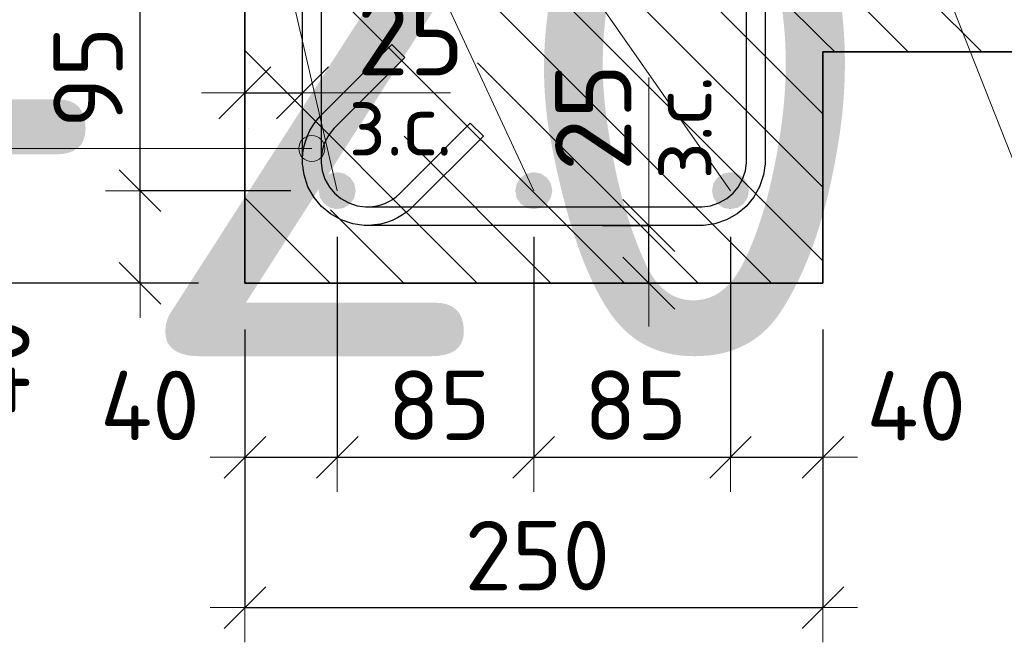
# Model space of a CAD drawing. Header units: metres. Extents: x -38 to 97, y -15 to 21.
# Tile 69 of 82: x 72.178 to 72.604, y 6.223 to 6.492. Entities that reach past the tile are written whole.
import ezdxf

# ---------------------------------------------------------------- set-up
doc = ezdxf.new("R2010")
doc.units = ezdxf.units.M
doc.header["$PDMODE"] = 65
for name, color, linetype, lineweight in [('XR$4$Арм.стержн. Хомут', 240, 'Continuous', 35), ('XR$4$Арм.стержн.горизонт. 1', 180, 'Continuous', 35), ('XR$4$Размерная линия (1)', 7, 'Continuous', 13), ('XR$4$Размерная линия_ общее', 7, 'Continuous', 13)]:
    doc.layers.add(name, color=color, linetype=linetype, lineweight=lineweight)
doc.styles.add('ISOCPEUR', font='txt')
doc.dimstyles.new('DIMSTYLE_11', dxfattribs={"dimtxt": 0.033, "dimasz": 0.0375, "dimexe": 0, "dimexo": 0, "dimgap": 0.0165, "dimtad": 2, "dimdec": 0, "dimlfac": 1000, "dimrnd": 1, "dimzin": 12, "dimdsep": 46, "dimtxsty": 'ISOCPEUR', "dimblk1": 'ALL_ML_STRICH', "dimblk2": 'ALL_ML_STRICH', "dimsah": 1, "dimcen": 0, "dimclrd": 7, "dimclre": 256, "dimclrt": 7, "dimadec": 0, "dimazin": 0, "dimtfac": 1, "dimtdec": 0, "dimtix": 1, "dimtmove": 2, "dimatfit": 3, "dimfxl": 0, "dimtvp": 1.2, "dimtzin": 0, "dimlwd": 0, "dimlwe": -3, "dimarcsym": 0})
doc.dimstyles.new('DIMSTYLE_12', dxfattribs={"dimtxt": 0.03, "dimasz": 0.03, "dimexe": 0, "dimexo": 0, "dimgap": 0.015, "dimtad": 2, "dimdec": 0, "dimlfac": 1000, "dimrnd": 1, "dimzin": 12, "dimdsep": 46, "dimtxsty": 'ISOCPEUR', "dimblk1": 'ALL_ML_STRICH', "dimblk2": 'ALL_ML_STRICH', "dimsah": 1, "dimcen": 0, "dimclrd": 7, "dimclre": 256, "dimclrt": 7, "dimadec": 0, "dimazin": 0, "dimtfac": 1, "dimtdec": 0, "dimtix": 1, "dimtmove": 2, "dimatfit": 3, "dimfxl": 0, "dimtzin": 0, "dimlwd": 0, "dimlwe": -3, "dimarcsym": 0})
doc.dimstyles.new('DIMSTYLE_13', dxfattribs={"dimtxt": 0.033, "dimasz": 0.0375, "dimexe": 0, "dimexo": 0, "dimgap": 0.0165, "dimtad": 2, "dimdec": 0, "dimlfac": 1000, "dimrnd": 1, "dimzin": 12, "dimdsep": 46, "dimtxsty": 'ISOCPEUR', "dimblk1": 'ALL_ML_STRICH', "dimblk2": 'ALL_ML_STRICH', "dimsah": 1, "dimcen": 0, "dimclrd": 7, "dimclre": 256, "dimclrt": 7, "dimadec": 0, "dimazin": 0, "dimtfac": 1, "dimtdec": 0, "dimtix": 1, "dimtmove": 2, "dimatfit": 3, "dimfxl": 0, "dimtvp": 1.2, "dimtzin": 0, "dimlwd": 0, "dimlwe": -3, "dimarcsym": 0})
doc.dimstyles.new('DIMSTYLE_14', dxfattribs={"dimtxt": 0.03, "dimasz": 0.03, "dimexe": 0, "dimexo": 0, "dimgap": 0.015, "dimtad": 2, "dimdec": 0, "dimlfac": 1000, "dimrnd": 1, "dimzin": 12, "dimdsep": 46, "dimtxsty": 'ISOCPEUR', "dimblk1": 'ALL_ML_STRICH', "dimblk2": 'ALL_ML_STRICH', "dimsah": 1, "dimcen": 0, "dimclrd": 7, "dimclre": 256, "dimclrt": 7, "dimadec": 0, "dimazin": 0, "dimtfac": 1, "dimtdec": 0, "dimtix": 1, "dimtmove": 2, "dimatfit": 3, "dimfxl": 0, "dimtzin": 0, "dimlwd": 0, "dimlwe": -3, "dimarcsym": 0})
doc.dimstyles.new('DIMSTYLE_15', dxfattribs={"dimtxt": 0.03, "dimasz": 0.03, "dimexe": 0, "dimexo": 0, "dimgap": 0.015, "dimtad": 2, "dimdec": 0, "dimlfac": 1000, "dimrnd": 1, "dimzin": 12, "dimdsep": 46, "dimtxsty": 'ISOCPEUR', "dimblk1": 'ALL_ML_STRICH', "dimblk2": 'ALL_ML_STRICH', "dimsah": 1, "dimcen": 0, "dimclrd": 7, "dimclre": 256, "dimclrt": 7, "dimadec": 0, "dimazin": 0, "dimtfac": 1, "dimtdec": 0, "dimtix": 1, "dimtmove": 2, "dimatfit": 3, "dimfxl": 0, "dimtvp": 1.2, "dimtzin": 0, "dimlwd": 0, "dimlwe": -3, "dimarcsym": 0})
doc.dimstyles.new('DIMSTYLE_16', dxfattribs={"dimtxt": 0.03, "dimasz": 0.03, "dimexe": 0, "dimexo": 0, "dimgap": 0.015, "dimtad": 2, "dimdec": 0, "dimlfac": 1000, "dimrnd": 1, "dimzin": 12, "dimdsep": 46, "dimtxsty": 'ISOCPEUR', "dimblk1": 'ALL_ML_STRICH', "dimblk2": 'ALL_ML_STRICH', "dimsah": 1, "dimcen": 0, "dimclrd": 7, "dimclre": 256, "dimclrt": 7, "dimadec": 0, "dimazin": 0, "dimtfac": 1, "dimtdec": 0, "dimtix": 1, "dimtmove": 2, "dimatfit": 3, "dimfxl": 0, "dimtvp": 1.2, "dimtzin": 0, "dimlwd": 0, "dimlwe": -3, "dimarcsym": 0})
pattern_1 = [(135, (0, 0), (-0.031819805, -0.031819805), [0.4, -0.05, 0, -0.05]), (135, (-0.01591, -0.01591), (-0.031819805, -0.031819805), [0.8, -0.1, 0.1, -0.1])]

# ---------------------------------------------------------------- blocks, each defined once
blk = doc.blocks.new('ALL_ML_STRICH')
at = {"color": 0, "linetype": 'ByBlock', "lineweight": -2}
for p, q in [((0, -0.5), (0, 0.5)), ((-0.3, -0.3), (0.3, 0.3)), ((-1, 0), (0.5, 0))]:
    blk.add_line(p, q, dxfattribs=at)
blk = doc.blocks.new('*D476')
at = {"layer": 'DEFPOINTS', "color": 7, "linetype": 'Continuous', "lineweight": 13, "transparency": 33554687}
for p in [(72.27526, 6.46063), (72.27526, 6.42564), (72.30026, 6.42064)]:
    blk.add_point(p, dxfattribs=at)
at = {"layer": 'XR$4$Размерная линия_ общее', "color": 253, "linetype": 'Continuous', "lineweight": -2, "true_color": 0xa0a0a0, "transparency": 33554687}
for p, q in [((72.27526, 6.44564), (72.27526, 6.46063)), ((72.30026, 6.44064), (72.30026, 6.46063))]:
    blk.add_line(p, q, dxfattribs=at)
at = {"layer": 'XR$4$Размерная линия_ общее', "color": 7, "linetype": 'Continuous', "lineweight": -2, "transparency": 33554687}
blk.add_line((72.27526, 6.46063), (72.30026, 6.46063), dxfattribs=at)
at = {"layer": 'XR$4$Размерная линия_ общее', "color": 7, "linetype": 'Continuous', "lineweight": 13, "transparency": 33554687, "xscale": 0.0375, "yscale": 0.0375, "zscale": 0.0375, "rotation": 180}
blk.add_blockref('ALL_ML_STRICH', (72.27526, 6.46063), dxfattribs=at)
at = {"layer": 'XR$4$Размерная линия_ общее', "color": 7, "linetype": 'Continuous', "lineweight": 13, "transparency": 33554687, "xscale": 0.0375, "yscale": 0.0375, "zscale": 0.0375}
blk.add_blockref('ALL_ML_STRICH', (72.30026, 6.46063), dxfattribs=at)
at = {"layer": 'XR$4$Размерная линия_ общее', "color": 7, "linetype": 'Continuous', "lineweight": 13, "transparency": 33554687, "insert": (72.34699, 6.48463), "char_height": 0.033, "width": 0.066, "attachment_point": 5, "style": 'ISOCPEUR'}
blk.add_mtext('\\A1;{25}', dxfattribs=at)
at = {"layer": 'XR$4$Размерная линия_ общее', "color": 7, "linetype": 'Continuous', "lineweight": 13, "transparency": 33554687, "insert": (72.32004, 6.46042), "char_height": 0.027, "width": 0.00135, "attachment_point": 1, "line_spacing_factor": 0.60241, "style": 'ISOCPEUR'}
blk.add_mtext('з.с.', dxfattribs=at)
blk = doc.blocks.new('*D477')
at = {"layer": 'DEFPOINTS', "color": 7, "linetype": 'Continuous', "lineweight": 13, "transparency": 33554687}
for p in [(72.2753, 6.67826), (72.15496, 6.37826), (72.27526, 6.37826)]:
    blk.add_point(p, dxfattribs=at)
at = {"layer": 'XR$4$Размерная линия (1)', "color": 9, "linetype": 'Continuous', "lineweight": -2, "true_color": 0xc7c7c7, "transparency": 33554687}
for p, q in [((72.2553, 6.67826), (72.15496, 6.67826)), ((72.25526, 6.37826), (72.15496, 6.37826))]:
    blk.add_line(p, q, dxfattribs=at)
at = {"layer": 'XR$4$Размерная линия (1)', "color": 7, "linetype": 'Continuous', "lineweight": -2, "transparency": 33554687}
blk.add_line((72.15496, 6.37826), (72.15496, 6.67826), dxfattribs=at)
at = {"layer": 'XR$4$Размерная линия (1)', "color": 7, "linetype": 'Continuous', "lineweight": 13, "transparency": 33554687, "xscale": 0.03, "yscale": 0.03, "zscale": 0.03}
for p, rotation in [((72.15496, 6.67826), 90), ((72.15496, 6.37826), 270)]:
    blk.add_blockref('ALL_ML_STRICH', p, dxfattribs=dict(at, rotation=rotation))
at = {"layer": 'XR$4$Размерная линия (1)', "color": 7, "linetype": 'Continuous', "lineweight": 13, "transparency": 33554687, "insert": (72.13246, 6.52976), "char_height": 0.03, "width": 0.09, "attachment_point": 5, "rotation": 90, "style": 'ISOCPEUR'}
blk.add_mtext('\\A1;{300}', dxfattribs=at)
blk = doc.blocks.new('*D478')
at = {"layer": 'DEFPOINTS', "color": 7, "linetype": 'Continuous', "lineweight": 13, "transparency": 33554687}
for p in [(72.40997, 6.40326), (72.41497, 6.37826), (72.44996, 6.37826)]:
    blk.add_point(p, dxfattribs=at)
at = {"layer": 'XR$4$Размерная линия_ общее', "color": 253, "linetype": 'Continuous', "lineweight": -2, "true_color": 0xa0a0a0, "transparency": 33554687}
for p, q in [((72.42997, 6.40326), (72.44996, 6.40326)), ((72.43497, 6.37826), (72.44996, 6.37826))]:
    blk.add_line(p, q, dxfattribs=at)
at = {"layer": 'XR$4$Размерная линия_ общее', "color": 7, "linetype": 'Continuous', "lineweight": -2, "transparency": 33554687}
blk.add_line((72.44996, 6.37826), (72.44996, 6.40326), dxfattribs=at)
at = {"layer": 'XR$4$Размерная линия_ общее', "color": 7, "linetype": 'Continuous', "lineweight": 13, "transparency": 33554687, "xscale": 0.0375, "yscale": 0.0375, "zscale": 0.0375}
for p, rotation in [((72.44996, 6.40326), 90), ((72.44996, 6.37826), 270)]:
    blk.add_blockref('ALL_ML_STRICH', p, dxfattribs=dict(at, rotation=rotation))
at = {"layer": 'XR$4$Размерная линия_ общее', "color": 7, "linetype": 'Continuous', "lineweight": 13, "transparency": 33554687, "insert": (72.45016, 6.42304), "char_height": 0.027, "width": 0.00135, "attachment_point": 1, "rotation": 90, "line_spacing_factor": 0.60241, "style": 'ISOCPEUR'}
blk.add_mtext('з.с.', dxfattribs=at)
at = {"layer": 'XR$4$Размерная линия_ общее', "color": 7, "linetype": 'Continuous', "lineweight": 13, "transparency": 33554687, "insert": (72.42596, 6.44998), "char_height": 0.033, "width": 0.066, "attachment_point": 5, "rotation": 90, "style": 'ISOCPEUR'}
blk.add_mtext('\\A1;{25}', dxfattribs=at)
blk = doc.blocks.new('*D479')
at = {"layer": 'DEFPOINTS', "color": 7, "linetype": 'Continuous', "lineweight": 13, "transparency": 33554687}
for p in [(72.2753, 6.37826), (72.52526, 6.37826), (72.2753, 6.23802)]:
    blk.add_point(p, dxfattribs=at)
at = {"layer": 'XR$4$Размерная линия (1)', "color": 9, "linetype": 'Continuous', "lineweight": -2, "true_color": 0xc7c7c7, "transparency": 33554687}
for p, q in [((72.2753, 6.35826), (72.2753, 6.23802)), ((72.52526, 6.35826), (72.52526, 6.23802))]:
    blk.add_line(p, q, dxfattribs=at)
at = {"layer": 'XR$4$Размерная линия (1)', "color": 7, "linetype": 'Continuous', "lineweight": -2, "transparency": 33554687}
blk.add_line((72.2753, 6.23802), (72.52526, 6.23802), dxfattribs=at)
at = {"layer": 'XR$4$Размерная линия (1)', "color": 7, "linetype": 'Continuous', "lineweight": 13, "transparency": 33554687, "xscale": 0.03, "yscale": 0.03, "zscale": 0.03, "rotation": 180}
blk.add_blockref('ALL_ML_STRICH', (72.2753, 6.23802), dxfattribs=at)
at = {"layer": 'XR$4$Размерная линия (1)', "color": 7, "linetype": 'Continuous', "lineweight": 13, "transparency": 33554687, "xscale": 0.03, "yscale": 0.03, "zscale": 0.03}
blk.add_blockref('ALL_ML_STRICH', (72.52526, 6.23802), dxfattribs=at)
at = {"layer": 'XR$4$Размерная линия (1)', "color": 7, "linetype": 'Continuous', "lineweight": 13, "transparency": 33554687, "insert": (72.40178, 6.26052), "char_height": 0.03, "width": 0.09, "attachment_point": 5, "style": 'ISOCPEUR'}
blk.add_mtext('\\A1;{250}', dxfattribs=at)
blk = doc.blocks.new('*D481')
at = {"layer": 'DEFPOINTS', "color": 7, "linetype": 'Continuous', "lineweight": 13, "transparency": 33554687}
for p in [(72.31523, 6.41826), (72.2753, 6.37826), (72.2753, 6.30302)]:
    blk.add_point(p, dxfattribs=at)
at = {"layer": 'XR$4$Размерная линия (1)', "color": 9, "linetype": 'Continuous', "lineweight": -2, "true_color": 0xc7c7c7, "transparency": 33554687}
for p, q in [((72.31523, 6.39826), (72.31523, 6.30302)), ((72.2753, 6.35826), (72.2753, 6.30302))]:
    blk.add_line(p, q, dxfattribs=at)
at = {"layer": 'XR$4$Размерная линия (1)', "color": 7, "linetype": 'Continuous', "lineweight": -2, "transparency": 33554687}
blk.add_line((72.2753, 6.30302), (72.31523, 6.30302), dxfattribs=at)
at = {"layer": 'XR$4$Размерная линия (1)', "color": 7, "linetype": 'Continuous', "lineweight": 13, "transparency": 33554687, "xscale": 0.03, "yscale": 0.03, "zscale": 0.03, "rotation": 180}
blk.add_blockref('ALL_ML_STRICH', (72.2753, 6.30302), dxfattribs=at)
at = {"layer": 'XR$4$Размерная линия (1)', "color": 7, "linetype": 'Continuous', "lineweight": 13, "transparency": 33554687, "xscale": 0.03, "yscale": 0.03, "zscale": 0.03}
blk.add_blockref('ALL_ML_STRICH', (72.31523, 6.30302), dxfattribs=at)
at = {"layer": 'XR$4$Размерная линия (1)', "color": 7, "linetype": 'Continuous', "lineweight": 13, "transparency": 33554687, "insert": (72.23422, 6.32541), "char_height": 0.03, "width": 0.06, "attachment_point": 5, "style": 'ISOCPEUR'}
blk.add_mtext('\\A1;{40}', dxfattribs=at)
blk = doc.blocks.new('*D482')
at = {"layer": 'DEFPOINTS', "color": 7, "linetype": 'Continuous', "lineweight": 13, "transparency": 33554687}
for p in [(72.31523, 6.41826), (72.40023, 6.41826), (72.31523, 6.30302)]:
    blk.add_point(p, dxfattribs=at)
at = {"layer": 'XR$4$Размерная линия (1)', "color": 9, "linetype": 'Continuous', "lineweight": -2, "true_color": 0xc7c7c7, "transparency": 33554687}
for p, q in [((72.31523, 6.39826), (72.31523, 6.30302)), ((72.40023, 6.39826), (72.40023, 6.30302))]:
    blk.add_line(p, q, dxfattribs=at)
at = {"layer": 'XR$4$Размерная линия (1)', "color": 7, "linetype": 'Continuous', "lineweight": -2, "transparency": 33554687}
blk.add_line((72.31523, 6.30302), (72.40023, 6.30302), dxfattribs=at)
at = {"layer": 'XR$4$Размерная линия (1)', "color": 7, "linetype": 'Continuous', "lineweight": 13, "transparency": 33554687, "xscale": 0.03, "yscale": 0.03, "zscale": 0.03, "rotation": 180}
blk.add_blockref('ALL_ML_STRICH', (72.31523, 6.30302), dxfattribs=at)
at = {"layer": 'XR$4$Размерная линия (1)', "color": 7, "linetype": 'Continuous', "lineweight": 13, "transparency": 33554687, "xscale": 0.03, "yscale": 0.03, "zscale": 0.03}
blk.add_blockref('ALL_ML_STRICH', (72.40023, 6.30302), dxfattribs=at)
at = {"layer": 'XR$4$Размерная линия (1)', "color": 7, "linetype": 'Continuous', "lineweight": 13, "transparency": 33554687, "insert": (72.35923, 6.32552), "char_height": 0.03, "width": 0.06, "attachment_point": 5, "style": 'ISOCPEUR'}
blk.add_mtext('\\A1;{85}', dxfattribs=at)
blk = doc.blocks.new('*D483')
at = {"layer": 'DEFPOINTS', "color": 7, "linetype": 'Continuous', "lineweight": 13, "transparency": 33554687}
for p in [(72.40023, 6.41826), (72.4853, 6.41826), (72.40023, 6.30302)]:
    blk.add_point(p, dxfattribs=at)
at = {"layer": 'XR$4$Размерная линия (1)', "color": 9, "linetype": 'Continuous', "lineweight": -2, "true_color": 0xc7c7c7, "transparency": 33554687}
for p, q in [((72.40023, 6.39826), (72.40023, 6.30302)), ((72.4853, 6.39826), (72.4853, 6.30302))]:
    blk.add_line(p, q, dxfattribs=at)
at = {"layer": 'XR$4$Размерная линия (1)', "color": 7, "linetype": 'Continuous', "lineweight": -2, "transparency": 33554687}
blk.add_line((72.40023, 6.30302), (72.4853, 6.30302), dxfattribs=at)
at = {"layer": 'XR$4$Размерная линия (1)', "color": 7, "linetype": 'Continuous', "lineweight": 13, "transparency": 33554687, "xscale": 0.03, "yscale": 0.03, "zscale": 0.03, "rotation": 180}
blk.add_blockref('ALL_ML_STRICH', (72.40023, 6.30302), dxfattribs=at)
at = {"layer": 'XR$4$Размерная линия (1)', "color": 7, "linetype": 'Continuous', "lineweight": 13, "transparency": 33554687, "xscale": 0.03, "yscale": 0.03, "zscale": 0.03}
blk.add_blockref('ALL_ML_STRICH', (72.4853, 6.30302), dxfattribs=at)
at = {"layer": 'XR$4$Размерная линия (1)', "color": 7, "linetype": 'Continuous', "lineweight": 13, "transparency": 33554687, "insert": (72.44426, 6.32552), "char_height": 0.03, "width": 0.06, "attachment_point": 5, "style": 'ISOCPEUR'}
blk.add_mtext('\\A1;{85}', dxfattribs=at)
blk = doc.blocks.new('*D484')
at = {"layer": 'DEFPOINTS', "color": 7, "linetype": 'Continuous', "lineweight": 13, "transparency": 33554687}
for p in [(72.4853, 6.41826), (72.52526, 6.37826), (72.4853, 6.30302)]:
    blk.add_point(p, dxfattribs=at)
at = {"layer": 'XR$4$Размерная линия (1)', "color": 9, "linetype": 'Continuous', "lineweight": -2, "true_color": 0xc7c7c7, "transparency": 33554687}
for p, q in [((72.4853, 6.39826), (72.4853, 6.30302)), ((72.52526, 6.35826), (72.52526, 6.30302))]:
    blk.add_line(p, q, dxfattribs=at)
at = {"layer": 'XR$4$Размерная линия (1)', "color": 7, "linetype": 'Continuous', "lineweight": -2, "transparency": 33554687}
blk.add_line((72.4853, 6.30302), (72.52526, 6.30302), dxfattribs=at)
at = {"layer": 'XR$4$Размерная линия (1)', "color": 7, "linetype": 'Continuous', "lineweight": 13, "transparency": 33554687, "xscale": 0.03, "yscale": 0.03, "zscale": 0.03, "rotation": 180}
blk.add_blockref('ALL_ML_STRICH', (72.4853, 6.30302), dxfattribs=at)
at = {"layer": 'XR$4$Размерная линия (1)', "color": 7, "linetype": 'Continuous', "lineweight": 13, "transparency": 33554687, "xscale": 0.03, "yscale": 0.03, "zscale": 0.03}
blk.add_blockref('ALL_ML_STRICH', (72.52526, 6.30302), dxfattribs=at)
at = {"layer": 'XR$4$Размерная линия (1)', "color": 7, "linetype": 'Continuous', "lineweight": 13, "transparency": 33554687, "insert": (72.5656, 6.32522), "char_height": 0.03, "width": 0.06, "attachment_point": 5, "style": 'ISOCPEUR'}
blk.add_mtext('\\A1;{40}', dxfattribs=at)
blk = doc.blocks.new('*D552')
at = {"layer": 'DEFPOINTS', "color": 7, "linetype": 'Continuous', "lineweight": 13, "transparency": 33554687}
for p in [(72.31523, 6.41826), (72.22996, 6.37826), (72.27526, 6.37826)]:
    blk.add_point(p, dxfattribs=at)
at = {"layer": 'XR$4$Размерная линия (1)', "color": 9, "linetype": 'Continuous', "lineweight": -2, "true_color": 0xc7c7c7, "transparency": 33554687}
for p, q in [((72.29523, 6.41826), (72.22996, 6.41826)), ((72.25526, 6.37826), (72.22996, 6.37826))]:
    blk.add_line(p, q, dxfattribs=at)
at = {"layer": 'XR$4$Размерная линия (1)', "color": 7, "linetype": 'Continuous', "lineweight": -2, "transparency": 33554687}
blk.add_line((72.22996, 6.37826), (72.22996, 6.41826), dxfattribs=at)
at = {"layer": 'XR$4$Размерная линия (1)', "color": 7, "linetype": 'Continuous', "lineweight": 13, "transparency": 33554687, "xscale": 0.03, "yscale": 0.03, "zscale": 0.03}
for p, rotation in [((72.22996, 6.41826), 90), ((72.22996, 6.37826), 270)]:
    blk.add_blockref('ALL_ML_STRICH', p, dxfattribs=dict(at, rotation=rotation))
at = {"layer": 'XR$4$Размерная линия (1)', "color": 7, "linetype": 'Continuous', "lineweight": 13, "transparency": 33554687, "insert": (72.1671, 6.34188), "char_height": 0.03, "width": 0.06, "attachment_point": 5, "rotation": 90, "style": 'ISOCPEUR'}
blk.add_mtext('\\A1;{40}', dxfattribs=at)
blk = doc.blocks.new('*D553')
at = {"layer": 'DEFPOINTS', "color": 7, "linetype": 'Continuous', "lineweight": 13, "transparency": 33554687}
for p in [(72.31523, 6.51326), (72.22996, 6.41826), (72.31523, 6.41826)]:
    blk.add_point(p, dxfattribs=at)
at = {"layer": 'XR$4$Размерная линия (1)', "color": 9, "linetype": 'Continuous', "lineweight": -2, "true_color": 0xc7c7c7, "transparency": 33554687}
for p, q in [((72.29523, 6.51326), (72.22996, 6.51326)), ((72.29523, 6.41826), (72.22996, 6.41826))]:
    blk.add_line(p, q, dxfattribs=at)
at = {"layer": 'XR$4$Размерная линия (1)', "color": 7, "linetype": 'Continuous', "lineweight": -2, "transparency": 33554687}
blk.add_line((72.22996, 6.41826), (72.22996, 6.51326), dxfattribs=at)
at = {"layer": 'XR$4$Размерная линия (1)', "color": 7, "linetype": 'Continuous', "lineweight": 13, "transparency": 33554687, "xscale": 0.03, "yscale": 0.03, "zscale": 0.03}
for p, rotation in [((72.22996, 6.51326), 90), ((72.22996, 6.41826), 270)]:
    blk.add_blockref('ALL_ML_STRICH', p, dxfattribs=dict(at, rotation=rotation))
at = {"layer": 'XR$4$Размерная линия (1)', "color": 7, "linetype": 'Continuous', "lineweight": 13, "transparency": 33554687, "insert": (72.20746, 6.46726), "char_height": 0.03, "width": 0.06, "attachment_point": 5, "rotation": 90, "style": 'ISOCPEUR'}
blk.add_mtext('\\A1;{95}', dxfattribs=at)

msp = doc.modelspace()

# ---------------------------------------------------------------- hatches: boundary and pattern name
at = {"linetype": 'Continuous', "lineweight": 25, "transparency": 33554687}
h = msp.add_hatch(dxfattribs=at)
h.set_pattern_fill('__________540', scale=0.015, style=0, pattern_type=2)
h.set_pattern_definition(pattern_1)
h.paths.add_polyline_path([(72.52526, 6.67826), (72.27526, 6.67826), (72.27526, 6.37826), (72.52526, 6.37826)], flags=0)
h = msp.add_hatch(dxfattribs=at)
h.set_pattern_fill('__________540', scale=0.015, style=0, pattern_type=2)
h.set_pattern_definition(pattern_1)
h.paths.add_polyline_path([(72.52526, 6.67826), (72.52526, 6.47826), (72.65723, 6.47826), (72.65723, 6.67826)], flags=0)
at = {"layer": 'XR$4$Арм.стержн. Хомут', "linetype": 'Continuous', "lineweight": 13, "transparency": 33554687}
for points in [[(72.29939, 6.4337), (72.29939, 6.43932), (72.2986, 6.43651)], [(72.29939, 6.43932), (72.30141, 6.43167), (72.30141, 6.44135)], [(72.29939, 6.43932), (72.29939, 6.4337), (72.30141, 6.43167)], [(72.30141, 6.44135), (72.30423, 6.43089), (72.30423, 6.44214)], [(72.30141, 6.44135), (72.30141, 6.43167), (72.30423, 6.43089)], [(72.30423, 6.44214), (72.30423, 6.43089), (72.30704, 6.43167)], [(72.30423, 6.44214), (72.30704, 6.43167), (72.30704, 6.44135)], [(72.30704, 6.44135), (72.30704, 6.43167), (72.30906, 6.4337)], [(72.30704, 6.44135), (72.30906, 6.4337), (72.30906, 6.43932)], [(72.30906, 6.43932), (72.30906, 6.4337), (72.30985, 6.43651)]]:
    msp.add_hatch(color=7, dxfattribs=at).paths.add_polyline_path(points)
at = {"layer": 'XR$4$Арм.стержн.горизонт. 1', "linetype": 'Continuous', "lineweight": 50, "transparency": 33554687}
for points in [[(72.32323, 6.41826), (72.32262, 6.42132), (72.32088, 6.42392), (72.31829, 6.42565), (72.31523, 6.42626), (72.31216, 6.42565), (72.30957, 6.42392), (72.30783, 6.42132), (72.30723, 6.41826), (72.30783, 6.4152), (72.30957, 6.4126), (72.31216, 6.41087), (72.31523, 6.41026), (72.31829, 6.41087), (72.32088, 6.4126), (72.32262, 6.4152)], [(72.40823, 6.41826), (72.40762, 6.42132), (72.40588, 6.42392), (72.40329, 6.42565), (72.40023, 6.42626), (72.39716, 6.42565), (72.39457, 6.42392), (72.39283, 6.42132), (72.39223, 6.41826), (72.39283, 6.4152), (72.39457, 6.4126), (72.39716, 6.41087), (72.40023, 6.41026), (72.40329, 6.41087), (72.40588, 6.4126), (72.40762, 6.4152)], [(72.4933, 6.41826), (72.49269, 6.42132), (72.49096, 6.42392), (72.48836, 6.42565), (72.4853, 6.42626), (72.48224, 6.42565), (72.47965, 6.42392), (72.47791, 6.42132), (72.4773, 6.41826), (72.47791, 6.4152), (72.47965, 6.4126), (72.48224, 6.41087), (72.4853, 6.41026), (72.48836, 6.41087), (72.49096, 6.4126), (72.49269, 6.4152)]]:
    msp.add_hatch(color=7, dxfattribs=at).paths.add_polyline_path(points)

# ---------------------------------------------------------------- linework, layer by layer
at = {"color": 7, "linetype": 'Continuous', "lineweight": 35, "transparency": 33554687}
for p, q in [((72.27526, 6.67826), (72.27526, 6.37826)), ((72.52526, 6.47826), (72.65723, 6.47826)), ((72.52526, 6.37826), (72.52526, 6.47826)), ((72.27526, 6.37826), (72.52526, 6.37826))]:
    msp.add_line(p, q, dxfattribs=at)
at = {"color": 7, "linetype": 'Continuous', "lineweight": 13, "transparency": 33554687}
for p, q in [((72.5753, 6.51321), (72.63377, 6.36468)), ((72.44996, 6.40326), (72.44996, 6.46726)), ((72.30026, 6.46063), (72.36426, 6.46063))]:
    msp.add_line(p, q, dxfattribs=at)
at = {"layer": 'XR$4$Арм.стержн. Хомут', "color": 7, "linetype": 'Continuous', "lineweight": 13, "transparency": 33554687}
for p, q in [((72.30423, 6.44214), (72.30423, 6.44214)), ((72.13879, 6.43651), (72.30423, 6.43651)), ((72.2986, 6.43651), (72.2986, 6.43651)), ((72.30985, 6.43651), (72.30985, 6.43651)), ((72.30423, 6.43089), (72.30423, 6.43089))]:
    msp.add_line(p, q, dxfattribs=at)
at = {"layer": 'XR$4$Арм.стержн. Хомут', "color": 40, "linetype": 'Continuous', "lineweight": 25, "transparency": 33554687}
for points in [[(72.30823, 6.62203), (72.30823, 6.43049), (72.30873, 6.42687), (72.30994, 6.42321), (72.31182, 6.41986), (72.3141, 6.41713), (72.31682, 6.41485), (72.32018, 6.41297), (72.32384, 6.41176), (72.32746, 6.41126), (72.32861, 6.41126), (72.33049, 6.41139), (72.33234, 6.41169), (72.33415, 6.41216), (72.33588, 6.41279), (72.33754, 6.41357), (72.33915, 6.41451), (72.34067, 6.41561), (72.3421, 6.41685), (72.37277, 6.44752), (72.37843, 6.44187), (72.34756, 6.41099), (72.34565, 6.40933), (72.34353, 6.40781), (72.34127, 6.40648), (72.33894, 6.40539), (72.33652, 6.40451), (72.33399, 6.40385), (72.33141, 6.40344), (72.32889, 6.40326), (72.3269, 6.40326), (72.32202, 6.40394), (72.31694, 6.40561), (72.31227, 6.40823), (72.30842, 6.41145), (72.3052, 6.4153), (72.30258, 6.41998), (72.30091, 6.42506), (72.30023, 6.42994), (72.30023, 6.62258)], [(72.50026, 6.62258), (72.50026, 6.42994), (72.49959, 6.42506), (72.49791, 6.41998), (72.49529, 6.4153), (72.49207, 6.41145), (72.48822, 6.40823), (72.48355, 6.40561), (72.47847, 6.40394), (72.47359, 6.40326), (72.3269, 6.40326), (72.32202, 6.40394), (72.31694, 6.40561), (72.31227, 6.40823), (72.30842, 6.41145), (72.3052, 6.4153), (72.30258, 6.41998), (72.30091, 6.42506), (72.30023, 6.42994), (72.30023, 6.43192), (72.3004, 6.43444), (72.30082, 6.43702), (72.30148, 6.43955), (72.30235, 6.44198), (72.30345, 6.44431), (72.30477, 6.44656), (72.3063, 6.44868), (72.30796, 6.45059), (72.33883, 6.48146), (72.34449, 6.47581)], [(72.30823, 6.62203), (72.30823, 6.43049), (72.30873, 6.42687), (72.30994, 6.42321), (72.31182, 6.41986), (72.3141, 6.41713), (72.31682, 6.41485), (72.32018, 6.41297), (72.32384, 6.41176), (72.32746, 6.41126), (72.32861, 6.41126), (72.33049, 6.41139), (72.33234, 6.41169), (72.33415, 6.41216), (72.33588, 6.41279), (72.33754, 6.41357), (72.33915, 6.41451), (72.34067, 6.41561), (72.3421, 6.41685), (72.37277, 6.44752), (72.37843, 6.44187), (72.34756, 6.41099), (72.34565, 6.40933), (72.34353, 6.40781), (72.34127, 6.40648), (72.33894, 6.40539), (72.33652, 6.40451), (72.33399, 6.40385), (72.33141, 6.40344), (72.32889, 6.40326), (72.3269, 6.40326), (72.32202, 6.40394), (72.31694, 6.40561), (72.31227, 6.40823), (72.30842, 6.41145), (72.3052, 6.4153), (72.30258, 6.41998), (72.30091, 6.42506), (72.30023, 6.42994), (72.30023, 6.62258)], [(72.50026, 6.62258), (72.50026, 6.42994), (72.49959, 6.42506), (72.49791, 6.41998), (72.49529, 6.4153), (72.49207, 6.41145), (72.48822, 6.40823), (72.48355, 6.40561), (72.47847, 6.40394), (72.47359, 6.40326), (72.3269, 6.40326), (72.32202, 6.40394), (72.31694, 6.40561), (72.31227, 6.40823), (72.30842, 6.41145), (72.3052, 6.4153), (72.30258, 6.41998), (72.30091, 6.42506), (72.30023, 6.42994), (72.30023, 6.43192), (72.3004, 6.43444), (72.30082, 6.43702), (72.30148, 6.43955), (72.30235, 6.44198), (72.30345, 6.44431), (72.30477, 6.44656), (72.3063, 6.44868), (72.30796, 6.45059), (72.33883, 6.48146), (72.34449, 6.47581)], [(72.34449, 6.47581), (72.31381, 6.44513), (72.31258, 6.44371), (72.31148, 6.44219), (72.31053, 6.44057), (72.30975, 6.43891), (72.30913, 6.43718), (72.30866, 6.43537), (72.30836, 6.43352), (72.30823, 6.43164), (72.30823, 6.43049), (72.30873, 6.42687), (72.30994, 6.42321), (72.31182, 6.41986), (72.3141, 6.41713), (72.31682, 6.41485), (72.32018, 6.41297), (72.32384, 6.41176), (72.32746, 6.41126), (72.47303, 6.41126), (72.47665, 6.41176), (72.48031, 6.41297), (72.48367, 6.41485), (72.4864, 6.41713), (72.48868, 6.41986), (72.49055, 6.42321), (72.49176, 6.42687), (72.49226, 6.43049), (72.49226, 6.62203)], [(72.34449, 6.47581), (72.31381, 6.44513), (72.31258, 6.44371), (72.31148, 6.44219), (72.31053, 6.44057), (72.30975, 6.43891), (72.30913, 6.43718), (72.30866, 6.43537), (72.30836, 6.43352), (72.30823, 6.43164), (72.30823, 6.43049), (72.30873, 6.42687), (72.30994, 6.42321), (72.31182, 6.41986), (72.3141, 6.41713), (72.31682, 6.41485), (72.32018, 6.41297), (72.32384, 6.41176), (72.32746, 6.41126), (72.47303, 6.41126), (72.47665, 6.41176), (72.48031, 6.41297), (72.48367, 6.41485), (72.4864, 6.41713), (72.48868, 6.41986), (72.49055, 6.42321), (72.49176, 6.42687), (72.49226, 6.43049), (72.49226, 6.62203)]]:
    msp.add_lwpolyline(points, dxfattribs=at)
at = {"layer": 'XR$4$Арм.стержн. Хомут', "color": 7, "linetype": 'Continuous', "lineweight": 13, "transparency": 33554687}
msp.add_circle((72.30423, 6.43651), 0.00563, dxfattribs=at)
at = {"layer": 'XR$4$Арм.стержн.горизонт. 1', "color": 7, "linetype": 'Continuous', "lineweight": 13, "transparency": 33554687}
for q in [(72.4853, 6.41826), (72.40023, 6.41826), (72.31523, 6.41826)]:
    msp.add_line((72.23031, 6.78305), q, dxfattribs=at)

# ---------------------------------------------------------------- texts
at = {"color": 7, "linetype": 'Continuous', "lineweight": 35, "transparency": 33554687, "insert": (70.35063, 6.34671), "char_height": 0.25, "width": 2.7437149, "attachment_point": 7, "style": 'ISOCPEUR'}
msp.add_mtext('\\W0.96;ГОСТ 34028-2016', dxfattribs=at)

# ---------------------------------------------------------------- dimensions: what is measured, and where the dimension line sits
at = {"layer": 'XR$4$Размерная линия (1)', "color": 7, "linetype": 'Continuous', "lineweight": 13, "transparency": 33554687}
for base, p1, p2, dimstyle, picture, middle in [((72.15496, 6.67826), (72.25526, 6.37826), (72.2553, 6.67826), 'DIMSTYLE_12', '*D477', (72.13246, 6.52976)), ((72.22996, 6.51326), (72.29523, 6.41826), (72.29523, 6.51326), 'DIMSTYLE_14', '*D553', (72.20746, 6.46726)), ((72.22996, 6.41826), (72.25526, 6.37826), (72.29523, 6.41826), 'DIMSTYLE_16', '*D552', (72.1671, 6.34188))]:
    dim = msp.add_linear_dim(base=base, p1=p1, p2=p2, angle=90, dimstyle=dimstyle, override={"dimpost": '<>', "dimclrd": 7, "dimclre": 9, "dimclrt": 7, "dimlwd": 0, "dimlwe": 65533}, dxfattribs=at)
    dim.commit()
    dim.dimension.update_dxf_attribs({"geometry": picture, "text_midpoint": middle, "dimtype": 160})
for base, p1, p2, dimstyle, picture, middle in [((72.31523, 6.30302), (72.2753, 6.35826), (72.31523, 6.39826), 'DIMSTYLE_15', '*D481', (72.23422, 6.32541)), ((72.40023, 6.30302), (72.31523, 6.39826), (72.40023, 6.39826), 'DIMSTYLE_14', '*D482', (72.35923, 6.32552)), ((72.4853, 6.30302), (72.40023, 6.39826), (72.4853, 6.39826), 'DIMSTYLE_14', '*D483', (72.44426, 6.32552)), ((72.52526, 6.30302), (72.4853, 6.39826), (72.52526, 6.35826), 'DIMSTYLE_16', '*D484', (72.5656, 6.32522)), ((72.52526, 6.23802), (72.2753, 6.35826), (72.52526, 6.35826), 'DIMSTYLE_14', '*D479', (72.40178, 6.26052))]:
    dim = msp.add_linear_dim(base=base, p1=p1, p2=p2, dimstyle=dimstyle, override={"dimpost": '<>', "dimclrd": 7, "dimclre": 9, "dimclrt": 7, "dimlwd": 0, "dimlwe": 65533}, dxfattribs=at)
    dim.commit()
    dim.dimension.update_dxf_attribs({"geometry": picture, "text_midpoint": middle, "dimtype": 160})
at = {"layer": 'XR$4$Размерная линия_ общее', "color": 7, "linetype": 'Continuous', "lineweight": 13, "transparency": 33554687}
dim = msp.add_linear_dim(base=(72.30026, 6.46063), p1=(72.27526, 6.44564), p2=(72.30026, 6.44064), text='<>\\Xз.с.', dimstyle='DIMSTYLE_11', override={"dimpost": '<>', "dimclrd": 7, "dimclre": 253, "dimclrt": 7, "dimlwd": 0, "dimlwe": 65533}, dxfattribs=at)
dim.commit()
dim.dimension.update_dxf_attribs({"geometry": '*D476', "text_midpoint": (72.34699, 6.48463), "dimtype": 160})
dim = msp.add_linear_dim(base=(72.44996, 6.40326), p1=(72.43497, 6.37826), p2=(72.42997, 6.40326), angle=90, text='<>\\Xз.с.', dimstyle='DIMSTYLE_13', override={"dimpost": '<>', "dimclrd": 7, "dimclre": 253, "dimclrt": 7, "dimlwd": 0, "dimlwe": 65533}, dxfattribs=at)
dim.commit()
dim.dimension.update_dxf_attribs({"geometry": '*D478', "text_midpoint": (72.42596, 6.44998), "dimtype": 160})

doc.saveas('drawing.dxf')
